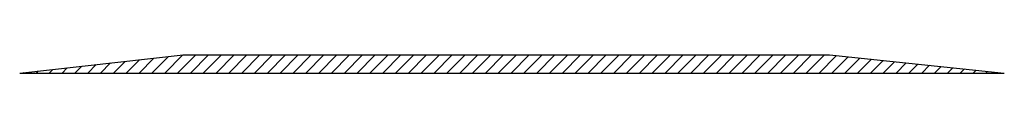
# Model space of a CAD drawing. Header units: feet. Extents: x 2259994 to 2426581, y 202954 to 438869.
# Tile 9 of 12: x 2307127.08 to 2307181.34, y 362595.67 to 362596.67. Entities that reach past the tile are written whole.
import ezdxf

# ---------------------------------------------------------------- set-up
doc = ezdxf.new("R2010")
doc.units = ezdxf.units.FT
doc.header["$MEASUREMENT"] = 0
doc.layers.add('SH_TextM', color=7, linetype='Continuous')

msp = doc.modelspace()

# ---------------------------------------------------------------- hatches: boundary and pattern name
at = {"layer": 'SH_TextM'}
h = msp.add_hatch(dxfattribs=at)
h.set_pattern_fill('ANSI31', color=256, scale=4)
h.set_pattern_definition([(45, (0, 0), (-0.35355339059, 0.35355339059), [])])
h.paths.add_polyline_path([(2307171.70028, 362596.66551), (2307136.09028, 362596.66551), (2307127.08028, 362595.66551), (2307181.34028, 362595.66551)])
h.paths.add_polyline_path([(2307143.01606, 362595.66551), (2307143.59604, 362595.66551), (2307142.83712, 362595.66551)], flags=17)

# ---------------------------------------------------------------- linework, layer by layer
for points in [[(2307127.08028, 362595.66551), (2307136.09028, 362596.66551)], [(2307136.09028, 362596.66551), (2307171.70028, 362596.66551)], [(2307171.70028, 362596.66551), (2307181.34028, 362595.66551)], [(2307127.08028, 362595.66551), (2307181.34028, 362595.66551)]]:
    msp.add_lwpolyline(points, dxfattribs=at)

doc.saveas('drawing.dxf')
